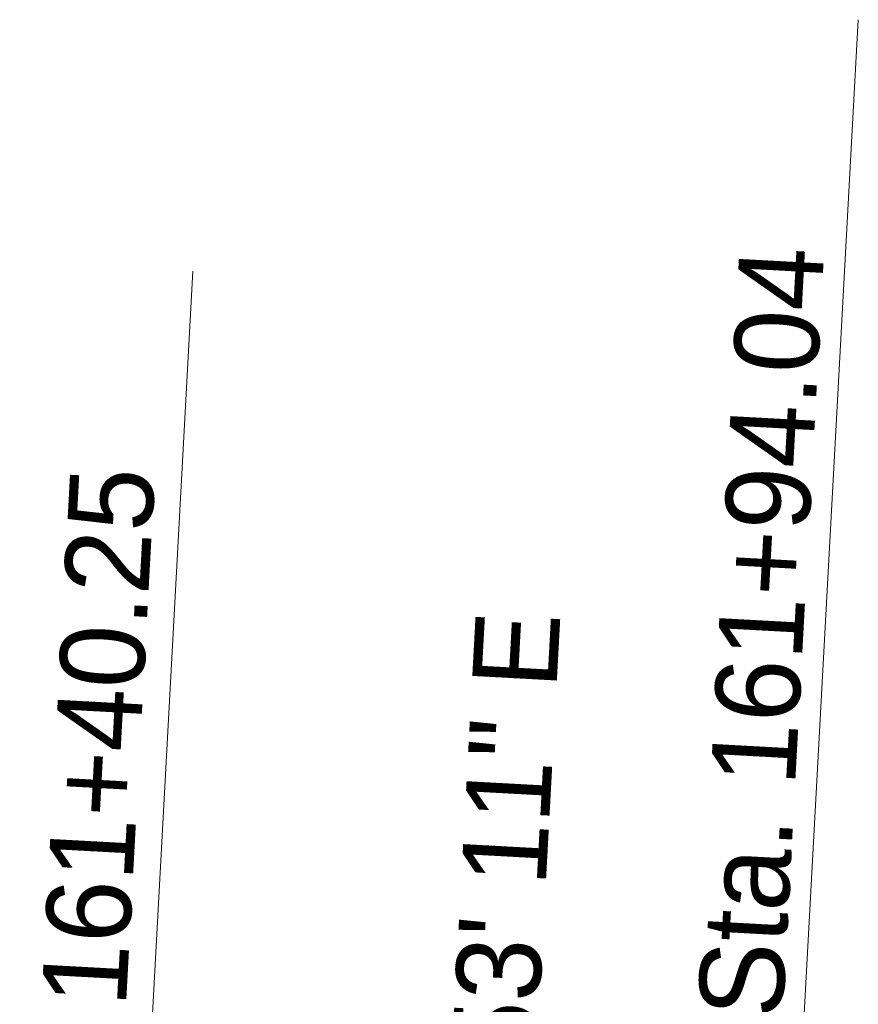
# Model space of a CAD drawing. Header units: feet. Extents: x 2433273 to 2447442, y 555003 to 575201.
# Tile 170 of 226: x 2438274 to 2438343, y 565628 to 565710. Entities that reach past the tile are written whole.
import ezdxf
from ezdxf.enums import TextEntityAlignment as Align

# ---------------------------------------------------------------- set-up
doc = ezdxf.new("R2010")
doc.units = ezdxf.units.FT
doc.header["$LTSCALE"] = 50
doc.header["$MEASUREMENT"] = 0
doc.linetypes.add('cl50', pattern=[100, 7.5, -7.5, 70, -7.5, 7.5])
doc.layers.add('GE_P_CL_50', color=7, linetype='cl50', lineweight=13)
doc.styles.add('Style-font31', font='font31.shx')

msp = doc.modelspace()

# ---------------------------------------------------------------- linework, layer by layer
at = {"layer": 'GE_P_CL_50', "linetype": 'Continuous'}
for p, q in [((2438335.618, 565572.028), (2438343.102, 565709.609)), ((2438288.105, 565688.816), (2438281.775, 565572.453))]:
    msp.add_line(p, q, dxfattribs=at)

# ---------------------------------------------------------------- texts
at = {"layer": 'GE_P_CL_50', "linetype": 'Continuous', "style": 'Style-font31'}
for s, p in [('PI  Sta. 161+94.04', (2438336.061, 565612.943)), ('PT Sta. 161+40.25', (2438280.738, 565594.177))]:
    msp.add_text(s, height=7, rotation=86.8865, dxfattribs=at).set_placement(p)
msp.add_text('S 86%%d 53\' 11" E', height=7, rotation=86.8865, dxfattribs=at).set_placement((2438309.79, 565629.395), align=Align.TOP_CENTER)

doc.saveas('drawing.dxf')
